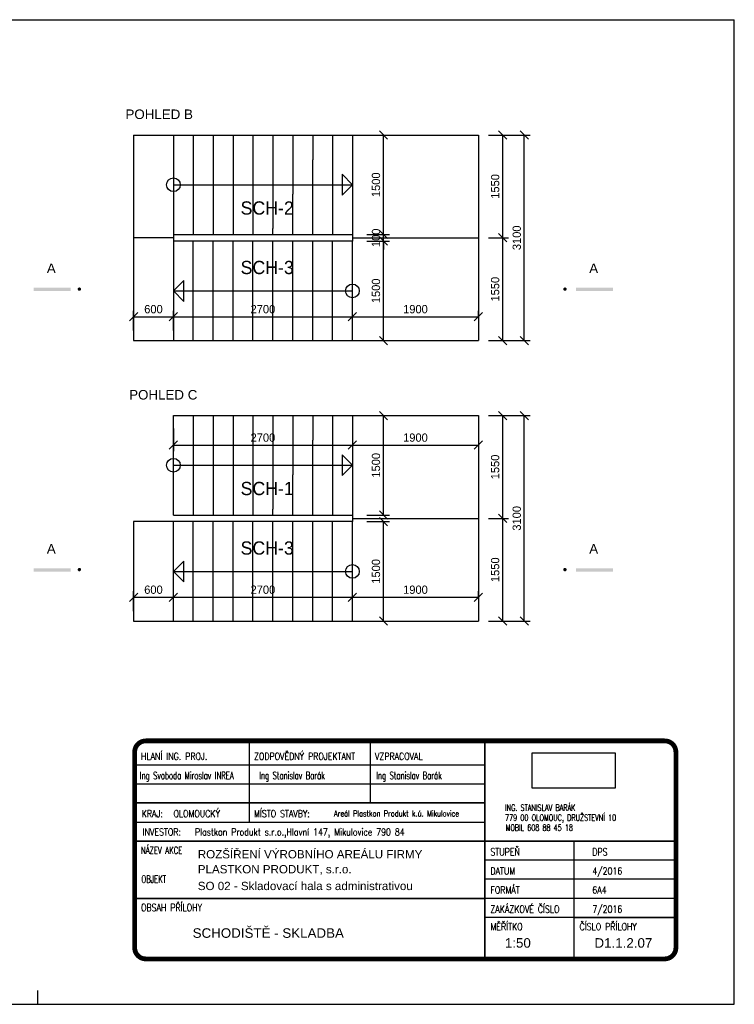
# Model space of a CAD drawing. Header units: millimetres. Extents: x 2448 to 23448, y -2597 to 12253.
# Tile 3 of 3: x 12674 to 23448, y -2597 to 12253. Entities that reach past the tile are written whole.
import ezdxf

# ---------------------------------------------------------------- set-up
doc = ezdxf.new("R2010")
doc.units = ezdxf.units.MM
doc.header["$LTSCALE"] = 25
doc.layers.add('CKSCHODY_PODROVINOU', color=7, linetype='Continuous', lineweight=25)
doc.layers.add('KOTY', color=4, linetype='Continuous')
doc.layers.add('POPIS', color=6, linetype='Continuous')
doc.styles.add('ARIAL', font='ARIAL.TTF', dxfattribs={"width": 0.75})
doc.styles.add('STATIKA', font='ROMANS.SHX')
doc.dimstyles.new('CADKON obrazky', dxfattribs={"dimscale": 50, "dimtxt": 2.5, "dimasz": 2.5, "dimexe": 1.8, "dimexo": 3, "dimgap": 1, "dimtad": 1, "dimdec": 0, "dimrnd": 1, "dimtxsty": 'Standard', "dimblk1": 'OBLIQUE', "dimblk2": 'OBLIQUE', "dimsah": 1, "dimcen": 2.5, "dimclrd": 256, "dimclre": 256, "dimclrt": 256, "dimadec": 1, "dimazin": 2, "dimtfac": 1, "dimtdec": 0, "dimtix": 1, "dimtmove": 2, "dimatfit": 3, "dimldrblk": 'OPEN30', "dimfxl": 0, "dimtolj": 1, "dimlwd": -1, "dimarcsym": 0})
picture_1 = doc.add_image_def('image1.jpg', size_in_pixel=(945, 405))

# ---------------------------------------------------------------- blocks, each defined once
blk = doc.blocks.new('A$C7C0A6E1A')
at = {"color": 7, "style": 'STATIKA'}
for s, width, p in [('ING. STANISLAV BARÁK', 0.7, (-38, 1206)), ('779 00 OLOMOUC, DRUŽSTEVNÍ 10', 0.7, (-38, 606)), ('MOBIL 608 88 45 18', 0.6, (-1, 0))]:
    blk.add_text(s, height=384, dxfattribs=dict(at, width=width)).set_placement(p)
image = blk.add_image(picture_1, insert=(1597, 2576), size_in_units=(5000, 2143))
image.dxf.flags = 7
blk = doc.blocks.new('_OBLIQUE')
at = {"color": 0, "linetype": 'ByBlock'}
blk.add_line((-0.5, -0.5), (0.5, 0.5), dxfattribs=at)
blk = doc.blocks.new('*D73')
at = {"layer": 'Defpoints', "color": 0}
for p in [(19591, 6282), (20281, 6282), (19591, 3182)]:
    blk.add_point(p, dxfattribs=at)
at = {"layer": 'KOTY', "lineweight": -2}
for p, q in [((20031, 6282), (20371, 6282)), ((20031, 3182), (20371, 3182))]:
    blk.add_line(p, q, dxfattribs=at)
at = {"layer": 'KOTY'}
blk.add_line((20281, 3182), (20281, 6282), dxfattribs=at)
at = {"layer": 'KOTY', "xscale": 125, "yscale": 125, "zscale": 125}
for p, rotation in [((20281, 6282), 90), ((20281, 3182), 270)]:
    blk.add_blockref('_OBLIQUE', p, dxfattribs=dict(at, rotation=rotation))
at = {"layer": 'KOTY', "insert": (20169, 4732), "char_height": 125, "attachment_point": 5, "rotation": 90}
blk.add_mtext('\\A1;3100', dxfattribs=at)
blk = doc.blocks.new('_Open30')
at = {"color": 0, "lineweight": -2}
for p, q in [((-1, 0.27), (0, 0)), ((0, 0), (-1, -0.27)), ((0, 0), (-1, 0))]:
    blk.add_line(p, q, dxfattribs=at)
blk = doc.blocks.new('*D74')
at = {"layer": 'Defpoints', "color": 0}
for p in [(19591, 4732), (19956, 4732), (19591, 3182)]:
    blk.add_point(p, dxfattribs=at)
at = {"layer": 'KOTY', "lineweight": -2}
for p, q in [((19741, 4732), (20046, 4732)), ((19741, 3182), (20046, 3182))]:
    blk.add_line(p, q, dxfattribs=at)
at = {"layer": 'KOTY'}
blk.add_line((19956, 3182), (19956, 4732), dxfattribs=at)
at = {"layer": 'KOTY', "xscale": 125, "yscale": 125, "zscale": 125}
for p, rotation in [((19956, 4732), 90), ((19956, 3182), 270)]:
    blk.add_blockref('_OBLIQUE', p, dxfattribs=dict(at, rotation=rotation))
at = {"layer": 'KOTY', "insert": (19843, 3957), "char_height": 125, "attachment_point": 5, "rotation": 90}
blk.add_mtext('\\A1;1550', dxfattribs=at)
blk = doc.blocks.new('*D75')
at = {"layer": 'Defpoints', "color": 0}
for p in [(19591, 6282), (19956, 6282), (19591, 4732)]:
    blk.add_point(p, dxfattribs=at)
at = {"layer": 'KOTY', "lineweight": -2}
for p, q in [((19741, 6282), (20046, 6282)), ((19741, 4732), (20046, 4732))]:
    blk.add_line(p, q, dxfattribs=at)
at = {"layer": 'KOTY'}
blk.add_line((19956, 4732), (19956, 6282), dxfattribs=at)
at = {"layer": 'KOTY', "xscale": 125, "yscale": 125, "zscale": 125}
for p, rotation in [((19956, 6282), 90), ((19956, 4732), 270)]:
    blk.add_blockref('_OBLIQUE', p, dxfattribs=dict(at, rotation=rotation))
at = {"layer": 'KOTY', "insert": (19843, 5507), "char_height": 125, "attachment_point": 5, "rotation": 90}
blk.add_mtext('\\A1;1550', dxfattribs=at)
blk = doc.blocks.new('*D78')
at = {"layer": 'Defpoints', "color": 0}
for p in [(19591, 10513), (19956, 10513), (19591, 8963)]:
    blk.add_point(p, dxfattribs=at)
at = {"layer": 'KOTY', "lineweight": -2}
for p, q in [((19741, 10513), (20046, 10513)), ((19741, 8963), (20046, 8963))]:
    blk.add_line(p, q, dxfattribs=at)
at = {"layer": 'KOTY'}
blk.add_line((19956, 8963), (19956, 10513), dxfattribs=at)
at = {"layer": 'KOTY', "xscale": 125, "yscale": 125, "zscale": 125}
for p, rotation in [((19956, 10513), 90), ((19956, 8963), 270)]:
    blk.add_blockref('_OBLIQUE', p, dxfattribs=dict(at, rotation=rotation))
at = {"layer": 'KOTY', "insert": (19843, 9738), "char_height": 125, "attachment_point": 5, "rotation": 90}
blk.add_mtext('\\A1;1550', dxfattribs=at)
blk = doc.blocks.new('*D77')
at = {"layer": 'Defpoints', "color": 0}
for p in [(19591, 8963), (19956, 8963), (19591, 7413)]:
    blk.add_point(p, dxfattribs=at)
at = {"layer": 'KOTY', "lineweight": -2}
for p, q in [((19741, 8963), (20046, 8963)), ((19741, 7413), (20046, 7413))]:
    blk.add_line(p, q, dxfattribs=at)
at = {"layer": 'KOTY'}
blk.add_line((19956, 7413), (19956, 8963), dxfattribs=at)
at = {"layer": 'KOTY', "xscale": 125, "yscale": 125, "zscale": 125}
for p, rotation in [((19956, 8963), 90), ((19956, 7413), 270)]:
    blk.add_blockref('_OBLIQUE', p, dxfattribs=dict(at, rotation=rotation))
at = {"layer": 'KOTY', "insert": (19843, 8188), "char_height": 125, "attachment_point": 5, "rotation": 90}
blk.add_mtext('\\A1;1550', dxfattribs=at)
blk = doc.blocks.new('*D76')
at = {"layer": 'Defpoints', "color": 0}
for p in [(19591, 10513), (20281, 10513), (19591, 7413)]:
    blk.add_point(p, dxfattribs=at)
at = {"layer": 'KOTY', "lineweight": -2}
for p, q in [((20031, 10513), (20371, 10513)), ((20031, 7413), (20371, 7413))]:
    blk.add_line(p, q, dxfattribs=at)
at = {"layer": 'KOTY'}
blk.add_line((20281, 7413), (20281, 10513), dxfattribs=at)
at = {"layer": 'KOTY', "xscale": 125, "yscale": 125, "zscale": 125}
for p, rotation in [((20281, 10513), 90), ((20281, 7413), 270)]:
    blk.add_blockref('_OBLIQUE', p, dxfattribs=dict(at, rotation=rotation))
at = {"layer": 'KOTY', "insert": (20169, 8963), "char_height": 125, "attachment_point": 5, "rotation": 90}
blk.add_mtext('\\A1;3100', dxfattribs=at)
blk = doc.blocks.new('*D79')
at = {"layer": 'Defpoints', "color": 0}
for p in [(14991, 7773), (14391, 7413), (14991, 7413)]:
    blk.add_point(p, dxfattribs=at)
at = {"layer": 'KOTY', "lineweight": -2}
for p, q in [((14391, 7563), (14391, 7863)), ((14991, 7563), (14991, 7863))]:
    blk.add_line(p, q, dxfattribs=at)
at = {"layer": 'KOTY'}
blk.add_line((14391, 7773), (14991, 7773), dxfattribs=at)
at = {"layer": 'KOTY', "xscale": 125, "yscale": 125, "zscale": 125, "rotation": 180}
blk.add_blockref('_OBLIQUE', (14391, 7773), dxfattribs=at)
at = {"layer": 'KOTY', "xscale": 125, "yscale": 125, "zscale": 125}
blk.add_blockref('_OBLIQUE', (14991, 7773), dxfattribs=at)
at = {"layer": 'KOTY', "insert": (14691, 7886), "char_height": 125, "attachment_point": 5}
blk.add_mtext('\\A1;600', dxfattribs=at)
blk = doc.blocks.new('*D80')
at = {"layer": 'Defpoints', "color": 0}
for p in [(17691, 7773), (17691, 7773), (14991, 7413)]:
    blk.add_point(p, dxfattribs=at)
at = {"layer": 'KOTY', "lineweight": -2}
for p, q in [((14991, 7563), (14991, 7863)), ((17691, 7773), (17691, 7863))]:
    blk.add_line(p, q, dxfattribs=at)
at = {"layer": 'KOTY'}
blk.add_line((14991, 7773), (17691, 7773), dxfattribs=at)
at = {"layer": 'KOTY', "xscale": 125, "yscale": 125, "zscale": 125, "rotation": 180}
blk.add_blockref('_OBLIQUE', (14991, 7773), dxfattribs=at)
at = {"layer": 'KOTY', "xscale": 125, "yscale": 125, "zscale": 125}
blk.add_blockref('_OBLIQUE', (17691, 7773), dxfattribs=at)
at = {"layer": 'KOTY', "insert": (16341, 7886), "char_height": 125, "attachment_point": 5}
blk.add_mtext('\\A1;2700', dxfattribs=at)
blk = doc.blocks.new('*D81')
at = {"layer": 'Defpoints', "color": 0}
for p in [(17691, 7773), (19591, 7773), (19591, 7773)]:
    blk.add_point(p, dxfattribs=at)
at = {"layer": 'KOTY', "lineweight": -2}
for p, q in [((17691, 7773), (17691, 7863)), ((19591, 7773), (19591, 7863))]:
    blk.add_line(p, q, dxfattribs=at)
at = {"layer": 'KOTY'}
blk.add_line((17691, 7773), (19591, 7773), dxfattribs=at)
at = {"layer": 'KOTY', "xscale": 125, "yscale": 125, "zscale": 125, "rotation": 180}
blk.add_blockref('_OBLIQUE', (17691, 7773), dxfattribs=at)
at = {"layer": 'KOTY', "xscale": 125, "yscale": 125, "zscale": 125}
blk.add_blockref('_OBLIQUE', (19591, 7773), dxfattribs=at)
at = {"layer": 'KOTY', "insert": (18641, 7886), "char_height": 125, "attachment_point": 5}
blk.add_mtext('\\A1;1900', dxfattribs=at)
blk = doc.blocks.new('*D82')
at = {"layer": 'Defpoints', "color": 0}
for p in [(17691, 8913), (18159, 8913), (17691, 7413)]:
    blk.add_point(p, dxfattribs=at)
at = {"layer": 'KOTY', "lineweight": -2}
for p, q in [((17909, 8913), (18249, 8913)), ((17909, 7413), (18249, 7413))]:
    blk.add_line(p, q, dxfattribs=at)
at = {"layer": 'KOTY'}
blk.add_line((18159, 7413), (18159, 8913), dxfattribs=at)
at = {"layer": 'KOTY', "xscale": 125, "yscale": 125, "zscale": 125}
for p, rotation in [((18159, 8913), 90), ((18159, 7413), 270)]:
    blk.add_blockref('_OBLIQUE', p, dxfattribs=dict(at, rotation=rotation))
at = {"layer": 'KOTY', "insert": (18046, 8163), "char_height": 125, "attachment_point": 5, "rotation": 90}
blk.add_mtext('\\A1;1500', dxfattribs=at)
blk = doc.blocks.new('*D83')
at = {"layer": 'Defpoints', "color": 0}
for p in [(17691, 9013), (17691, 8913), (18159, 9013)]:
    blk.add_point(p, dxfattribs=at)
at = {"layer": 'KOTY'}
for p, q in [((18159, 9013), (18159, 9138)), ((18159, 8913), (18159, 9013)), ((18159, 8913), (18159, 8788))]:
    blk.add_line(p, q, dxfattribs=at)
at = {"layer": 'KOTY', "lineweight": -2}
for p, q in [((17909, 9013), (18249, 9013)), ((17909, 8913), (18249, 8913))]:
    blk.add_line(p, q, dxfattribs=at)
at = {"layer": 'KOTY', "xscale": 125, "yscale": 125, "zscale": 125}
for p, rotation in [((18159, 9013), 270), ((18159, 8913), 90)]:
    blk.add_blockref('_OBLIQUE', p, dxfattribs=dict(at, rotation=rotation))
at = {"layer": 'KOTY', "insert": (18046, 8963), "char_height": 125, "attachment_point": 5, "rotation": 90}
blk.add_mtext('\\A1;100', dxfattribs=at)
blk = doc.blocks.new('*D84')
at = {"layer": 'Defpoints', "color": 0}
for p in [(17691, 10513), (18159, 10513), (17691, 9013)]:
    blk.add_point(p, dxfattribs=at)
at = {"layer": 'KOTY', "lineweight": -2}
for p, q in [((17909, 10513), (18249, 10513)), ((17909, 9013), (18249, 9013))]:
    blk.add_line(p, q, dxfattribs=at)
at = {"layer": 'KOTY'}
blk.add_line((18159, 9013), (18159, 10513), dxfattribs=at)
at = {"layer": 'KOTY', "xscale": 125, "yscale": 125, "zscale": 125}
for p, rotation in [((18159, 10513), 90), ((18159, 9013), 270)]:
    blk.add_blockref('_OBLIQUE', p, dxfattribs=dict(at, rotation=rotation))
at = {"layer": 'KOTY', "insert": (18046, 9763), "char_height": 125, "attachment_point": 5, "rotation": 90}
blk.add_mtext('\\A1;1500', dxfattribs=at)
blk = doc.blocks.new('*D86')
at = {"layer": 'Defpoints', "color": 0}
for p in [(17691, 6282), (18159, 6282), (17691, 4782)]:
    blk.add_point(p, dxfattribs=at)
at = {"layer": 'KOTY', "lineweight": -2}
for p, q in [((17909, 6282), (18249, 6282)), ((17909, 4782), (18249, 4782))]:
    blk.add_line(p, q, dxfattribs=at)
at = {"layer": 'KOTY'}
blk.add_line((18159, 4782), (18159, 6282), dxfattribs=at)
at = {"layer": 'KOTY', "xscale": 125, "yscale": 125, "zscale": 125}
for p, rotation in [((18159, 6282), 90), ((18159, 4782), 270)]:
    blk.add_blockref('_OBLIQUE', p, dxfattribs=dict(at, rotation=rotation))
at = {"layer": 'KOTY', "insert": (18046, 5532), "char_height": 125, "attachment_point": 5, "rotation": 90}
blk.add_mtext('\\A1;1500', dxfattribs=at)
blk = doc.blocks.new('*D85')
at = {"layer": 'Defpoints', "color": 0}
for p in [(17691, 4682), (18159, 4682), (17691, 3182)]:
    blk.add_point(p, dxfattribs=at)
at = {"layer": 'KOTY', "lineweight": -2}
for p, q in [((17909, 4682), (18249, 4682)), ((17909, 3182), (18249, 3182))]:
    blk.add_line(p, q, dxfattribs=at)
at = {"layer": 'KOTY'}
blk.add_line((18159, 3182), (18159, 4682), dxfattribs=at)
at = {"layer": 'KOTY', "xscale": 125, "yscale": 125, "zscale": 125}
for p, rotation in [((18159, 4682), 90), ((18159, 3182), 270)]:
    blk.add_blockref('_OBLIQUE', p, dxfattribs=dict(at, rotation=rotation))
at = {"layer": 'KOTY', "insert": (18046, 3932), "char_height": 125, "attachment_point": 5, "rotation": 90}
blk.add_mtext('\\A1;1500', dxfattribs=at)
blk = doc.blocks.new('*D87')
at = {"layer": 'Defpoints', "color": 0}
for p in [(14991, 6282), (17691, 6282), (17691, 5836)]:
    blk.add_point(p, dxfattribs=at)
at = {"layer": 'KOTY', "lineweight": -2}
for p, q in [((14991, 6086), (14991, 5746)), ((17691, 6086), (17691, 5746))]:
    blk.add_line(p, q, dxfattribs=at)
at = {"layer": 'KOTY'}
blk.add_line((14991, 5836), (17691, 5836), dxfattribs=at)
at = {"layer": 'KOTY', "xscale": 125, "yscale": 125, "zscale": 125, "rotation": 180}
blk.add_blockref('_OBLIQUE', (14991, 5836), dxfattribs=at)
at = {"layer": 'KOTY', "xscale": 125, "yscale": 125, "zscale": 125}
blk.add_blockref('_OBLIQUE', (17691, 5836), dxfattribs=at)
at = {"layer": 'KOTY', "insert": (16341, 5949), "char_height": 125, "attachment_point": 5}
blk.add_mtext('\\A1;2700', dxfattribs=at)
blk = doc.blocks.new('*D88')
at = {"layer": 'Defpoints', "color": 0}
for p in [(17691, 6282), (19591, 6282), (19591, 5836)]:
    blk.add_point(p, dxfattribs=at)
at = {"layer": 'KOTY', "lineweight": -2}
for p, q in [((17691, 6086), (17691, 5746)), ((19591, 6086), (19591, 5746))]:
    blk.add_line(p, q, dxfattribs=at)
at = {"layer": 'KOTY'}
blk.add_line((17691, 5836), (19591, 5836), dxfattribs=at)
at = {"layer": 'KOTY', "xscale": 125, "yscale": 125, "zscale": 125, "rotation": 180}
blk.add_blockref('_OBLIQUE', (17691, 5836), dxfattribs=at)
at = {"layer": 'KOTY', "xscale": 125, "yscale": 125, "zscale": 125}
blk.add_blockref('_OBLIQUE', (19591, 5836), dxfattribs=at)
at = {"layer": 'KOTY', "insert": (18641, 5949), "char_height": 125, "attachment_point": 5}
blk.add_mtext('\\A1;1900', dxfattribs=at)
blk = doc.blocks.new('*D91')
at = {"layer": 'Defpoints', "color": 0}
for p in [(17691, 3542), (19591, 3542), (19591, 3542)]:
    blk.add_point(p, dxfattribs=at)
at = {"layer": 'KOTY', "lineweight": -2}
for p, q in [((17691, 3542), (17691, 3632)), ((19591, 3542), (19591, 3632))]:
    blk.add_line(p, q, dxfattribs=at)
at = {"layer": 'KOTY'}
blk.add_line((17691, 3542), (19591, 3542), dxfattribs=at)
at = {"layer": 'KOTY', "xscale": 125, "yscale": 125, "zscale": 125, "rotation": 180}
blk.add_blockref('_OBLIQUE', (17691, 3542), dxfattribs=at)
at = {"layer": 'KOTY', "xscale": 125, "yscale": 125, "zscale": 125}
blk.add_blockref('_OBLIQUE', (19591, 3542), dxfattribs=at)
at = {"layer": 'KOTY', "insert": (18641, 3655), "char_height": 125, "attachment_point": 5}
blk.add_mtext('\\A1;1900', dxfattribs=at)
blk = doc.blocks.new('*D90')
at = {"layer": 'Defpoints', "color": 0}
for p in [(17691, 3542), (17691, 3542), (14991, 3182)]:
    blk.add_point(p, dxfattribs=at)
at = {"layer": 'KOTY', "lineweight": -2}
for p, q in [((14991, 3332), (14991, 3632)), ((17691, 3542), (17691, 3632))]:
    blk.add_line(p, q, dxfattribs=at)
at = {"layer": 'KOTY'}
blk.add_line((14991, 3542), (17691, 3542), dxfattribs=at)
at = {"layer": 'KOTY', "xscale": 125, "yscale": 125, "zscale": 125, "rotation": 180}
blk.add_blockref('_OBLIQUE', (14991, 3542), dxfattribs=at)
at = {"layer": 'KOTY', "xscale": 125, "yscale": 125, "zscale": 125}
blk.add_blockref('_OBLIQUE', (17691, 3542), dxfattribs=at)
at = {"layer": 'KOTY', "insert": (16341, 3655), "char_height": 125, "attachment_point": 5}
blk.add_mtext('\\A1;2700', dxfattribs=at)
blk = doc.blocks.new('*D89')
at = {"layer": 'Defpoints', "color": 0}
for p in [(14991, 3542), (14391, 3182), (14991, 3182)]:
    blk.add_point(p, dxfattribs=at)
at = {"layer": 'KOTY', "lineweight": -2}
for p, q in [((14391, 3332), (14391, 3632)), ((14991, 3332), (14991, 3632))]:
    blk.add_line(p, q, dxfattribs=at)
at = {"layer": 'KOTY'}
blk.add_line((14391, 3542), (14991, 3542), dxfattribs=at)
at = {"layer": 'KOTY', "xscale": 125, "yscale": 125, "zscale": 125, "rotation": 180}
blk.add_blockref('_OBLIQUE', (14391, 3542), dxfattribs=at)
at = {"layer": 'KOTY', "xscale": 125, "yscale": 125, "zscale": 125}
blk.add_blockref('_OBLIQUE', (14991, 3542), dxfattribs=at)
at = {"layer": 'KOTY', "insert": (14691, 3655), "char_height": 125, "attachment_point": 5}
blk.add_mtext('\\A1;600', dxfattribs=at)

msp = doc.modelspace()

# ---------------------------------------------------------------- linework, layer by layer
for p, q in [((17690.9, 9764.1), (17534, 9921)), ((17534, 9921), (17534, 9607.2)), ((14991.4, 9762.8), (17691.4, 9762.8)), ((17690.9, 9764.1), (17534, 9607.2)), ((14991.9, 8161.4), (15148.8, 8318.3)), ((15148.8, 8004.6), (15148.8, 8318.3)), ((14991.4, 8162.8), (17691.4, 8162.8)), ((14991.9, 8161.4), (15148.8, 8004.6)), ((17534, 5690.2), (17534, 5376.4)), ((17690.9, 5533.3), (17534, 5690.2)), ((14991.4, 5532), (17691.4, 5532)), ((17690.9, 5533.3), (17534, 5376.4)), ((14991.9, 3930.6), (15148.8, 4087.5)), ((15148.8, 3773.7), (15148.8, 4087.5)), ((14991.4, 3932), (17691.4, 3932)), ((14991.9, 3930.6), (15148.8, 3773.7)), ((21031.7, -1288.6), (19687.7, -1288.6))]:
    msp.add_line(p, q)
at = {"color": 7}
for p, q in [((16135.6, 1351.5), (16135.6, 439.5)), ((17959.6, 1351.5), (17959.6, 439.5)), ((14431.3, 1015.5), (19687.7, 1015.5)), ((14431.3, 727.5), (19687.7, 727.5)), ((16135.6, 439.5), (16135.6, 151.5)), ((14407.7, 151.5), (19687.7, 151.5)), ((21031.7, -1288.6), (21031.7, -136.5)), ((21031.7, -1288.6), (21031.7, -136.5)), ((22567.7, -424.5), (19687.6, -424.5)), ((22567.7, -712.5), (19687.7, -712.5)), ((22567.7, -1000.5), (19687.7, -1000.5))]:
    msp.add_line(p, q, dxfattribs=at)
at = {"color": 2, "const_width": 72}
msp.add_lwpolyline([(14407.7, 1207.5), (14407.7, -1744.5, 0.4142136), (14575.7, -1912.5), (22399.7, -1912.5, 0.4142136), (22567.7, -1744.5), (22567.7, 1207.5, 0.4142136), (22399.7, 1375.5), (14575.7, 1375.5, 0.4142136)], format="xyb", close=True, dxfattribs=at)
at = {"color": 2, "const_width": 24}
for points in [[(14407.6, -136.5), (19687.6, -136.5), (19687.6, 1375.5)], [(14407.7, 439.5), (19687.7, 439.5)], [(19687.7, -1912.5), (19687.6, -136.5), (22567.7, -136.5)], [(19687.7, -1000.5), (14407.7, -1000.2)], [(22567.7, -1288.5), (21031.7, -1288.6), (21031.6, -1912.5)]]:
    msp.add_lwpolyline(points, dxfattribs=at)
for centre in [(14991.4, 9762.8), (17691.4, 8162.8), (14991.4, 5532), (17691.4, 3932)]:
    msp.add_circle(centre, 103.1)
at = {"layer": 'CKSCHODY_PODROVINOU'}
for p, q in [((14391.4, 10512.8), (14391.4, 7412.8)), ((14391.4, 10512.8), (19591.4, 10512.8)), ((14991.4, 10512.8), (14991.3, 7412.8)), ((15291.4, 10512.8), (15291.4, 9012.8)), ((15591.4, 10512.8), (15591.4, 9012.8)), ((15891.4, 10512.8), (15891.4, 9012.8)), ((16191.4, 10512.8), (16191.4, 9012.8)), ((16491.4, 10512.8), (16491.4, 9101.5)), ((16791.4, 10512.8), (16791.4, 9621.1)), ((17091.4, 10512.8), (17091.4, 10140.7)), ((17391.4, 10512.8), (17391.4, 9012.8)), ((17691.4, 10512.8), (17691.4, 9012.8)), ((17691.4, 10512.8), (17691.4, 9012.8)), ((19591.4, 10512.8), (19591.4, 7412.8)), ((17091.4, 9012.8), (17091.4, 10140.7)), ((16791.4, 9012.8), (16791.4, 9621.1)), ((16491.4, 9012.8), (16491.4, 9101.5)), ((14991.4, 8962.8), (14391.4, 8962.8)), ((14991.4, 9012.8), (14991.4, 9012.8)), ((14991.4, 9012.8), (14991.4, 9012.8)), ((14991.4, 9012.8), (17691.4, 9012.8)), ((17691.4, 8912.8), (14991.4, 8912.8)), ((14991.4, 8912.8), (14991.4, 8912.8)), ((15291.4, 7412.8), (15291.4, 8912.8)), ((15591.4, 7412.8), (15591.4, 8912.8)), ((15891.4, 7412.8), (15891.4, 8912.8)), ((16191.4, 7412.8), (16191.4, 8912.8)), ((16491.4, 7412.8), (16491.4, 8912.8)), ((16791.4, 7412.8), (16791.4, 8912.8)), ((17091.4, 7412.8), (17091.4, 8912.8)), ((17391.4, 7412.8), (17391.4, 8912.8)), ((17691.4, 9012.8), (17691.4, 8912.8)), ((17691.4, 8962.8), (19591.4, 8962.8)), ((17691.4, 7412.8), (17691.4, 8912.8)), ((17691.4, 7412.8), (17691.4, 8912.8)), ((14391.4, 7412.8), (19591.4, 7412.8)), ((14991.4, 7412.8), (14991.4, 7412.8)), ((14991.4, 6282), (19591.4, 6282)), ((14991.4, 4782), (14991.4, 6282)), ((15291.4, 6282), (15291.4, 4782)), ((15591.4, 6282), (15591.4, 4782)), ((15891.4, 6282), (15891.4, 4782)), ((16191.4, 6282), (16191.4, 4782)), ((16491.4, 6282), (16491.4, 4870.6)), ((16791.4, 6282), (16791.4, 5390.2)), ((17091.4, 6282), (17091.4, 5909.9)), ((17391.4, 6282), (17391.4, 4782)), ((17691.4, 6282), (17691.4, 4782)), ((17691.4, 6282), (17691.4, 4782)), ((19591.4, 6282), (19591.4, 3182)), ((17091.4, 4782), (17091.4, 5909.9)), ((16791.4, 4782), (16791.4, 5390.2)), ((14991.4, 4782), (14991.4, 4782)), ((14991.4, 4782), (14991.4, 4782)), ((14991.4, 4782), (17691.4, 4782)), ((16491.4, 4782), (16491.4, 4870.6)), ((17691.4, 4782), (17691.4, 4682)), ((14391.4, 4682), (14391.4, 3182)), ((17691.4, 4682), (14391.4, 4682)), ((14991.4, 3182), (14991.4, 4682)), ((14991.4, 4682), (14991.4, 4682)), ((15291.4, 3182), (15291.4, 4682)), ((15591.4, 3182), (15591.4, 4682)), ((15891.4, 3182), (15891.4, 4682)), ((16191.4, 3182), (16191.4, 4682)), ((16491.4, 3182), (16491.4, 4682)), ((16791.4, 3182), (16791.4, 4682)), ((17091.4, 3182), (17091.4, 4682)), ((17391.4, 3182), (17391.4, 4682)), ((17691.4, 4732), (19591.4, 4732)), ((17691.4, 3182), (17691.4, 4682)), ((17691.4, 3182), (17691.4, 4682)), ((14391.4, 3182), (19591.4, 3182)), ((14991.4, 3182), (14991.4, 3182))]:
    msp.add_line(p, q, dxfattribs=at)
at = {"layer": 'KOTY'}
for p, q in [((2448.3, 12252.6), (23448.3, 12252.6)), ((23448.3, -2597.4), (23448.3, 12252.6)), ((12948.3, -2597.4), (12948.3, -2387.5)), ((2448.3, -2597.4), (23448.3, -2597.4))]:
    msp.add_line(p, q, dxfattribs=at)
at = {"layer": 'POPIS', "const_width": 25}
for points in [[(13561.5, 8189.4, 1), (13586.5, 8189.4, 1)], [(20882.6, 8189.4, 1), (20907.6, 8189.4, 1)], [(13561.5, 3958.6, 1), (13586.5, 3958.6, 1)], [(20882.6, 3958.6, 1), (20907.6, 3958.6, 1)]]:
    msp.add_lwpolyline(points, format="xyb", close=True, dxfattribs=at)
at = {"layer": 'POPIS'}
for points in [[(12884.3, 8210.9), (12884.3, 8160.9), (13441.7, 8210.9), (13441.7, 8160.9)], [(21061.9, 8210.9), (21061.9, 8160.9), (21619.3, 8210.9), (21619.3, 8160.9)], [(12884.3, 3980.1), (12884.3, 3930.1), (13441.7, 3980.1), (13441.7, 3930.1)], [(21061.9, 3980.1), (21061.9, 3930.1), (21619.3, 3980.1), (21619.3, 3930.1)]]:
    msp.add_trace(points, dxfattribs=at)

# ---------------------------------------------------------------- block references
at = {"layer": 'POPIS', "xscale": 0.25, "yscale": 0.25, "zscale": 0.25}
msp.add_blockref('A$C7C0A6E1A', (20001.3, 17.8), dxfattribs=at)

# ---------------------------------------------------------------- texts
at = {"color": 2, "style": 'STATIKA'}
for s, width, p in [('HLANÍ ING. PROJ.', 0.8, (14503.3, 1087.5)), ('ZODPOVĚDNÝ PROJEKTANT', 0.8, (16207.6, 1087.5)), ('VZPRACOVAL', 0.8, (18031.6, 1087.5)), ('Ing Svoboda Miroslav INREA', 0.7, (14484.5, 799.5)), ('Ing Stanislav Barák', 0.7, (16286.8, 799.5)), ('Ing Stanislav Barák', 0.7, (18050.1, 799.5)), ('KRAJ:', 0.8, (14514.4, 223.5)), ('MÍSTO STAVBY:', 0.8, (16207.6, 223.5)), ('INVESTOR:', 0.8, (14527.6, -52.5)), ('Plastkon Produkt s.r.o.,Hlavní 147, Mikulovice 790 84', 0.8, (15316.2, -52.5)), ('NÁZEV AKCE', 0.7, (14503.6, -328.5)), ('STUPEŇ', 0.8, (19771.6, -352.5)), ('DPS', 0.8, (21307.7, -352.5)), ('DATUM', 0.8, (19771.7, -640.5)), ('OBJEKT', 0.7, (14509.9, -763.6)), ('FORMÁT', 0.8, (19771.7, -928.5)), ('OBSAH PŘÍLOHY', 0.8, (14503.7, -1192.2)), ('ZAKÁZKOVÉ ČÍSLO', 0.8, (19771.7, -1216.6)), ('MĚŘÍTKO', 0.8, (19771.7, -1480.6)), ('ČÍSLO PŘÍLOHY', 0.8, (21115.7, -1480.6))]:
    msp.add_text(s, height=108, dxfattribs=dict(at, width=width)).set_placement(p)
at = {"color": 2, "style": 'STATIKA', "width": 0.8}
for s, height, p in [('OLOMOUCKÝ', 108, (14993.2, 223.5)), ('Areál Plastkon Produkt k.ú. Mikulovice', 86.4, (17413.1, 236.9)), ('4/2016', 108, (21307.7, -640.5)), ('6A4', 108, (21307.7, -928.5)), ('7/2016', 108, (21307.7, -1216.5))]:
    msp.add_text(s, height=height, rotation=0, dxfattribs=at).set_placement(p)
at = {"layer": 'POPIS', "color": 6, "style": 'ARIAL'}
for s, height, p in [('POHLED B', 144, (14269.2, 10754.4)), ('A', 144, (13083.5, 8431)), ('A', 144, (21261.1, 8431)), ('POHLED C', 144, (14324.7, 6523.6)), ('A', 144, (13083.5, 4200.2)), ('A', 144, (21261.1, 4200.2)), ('ROZŠÍŘENÍ VÝROBNÍHO AREÁLU FIRMY', 125, (15359.6, -396.5)), ('SCHODIŠTĚ - SKLADBA', 144, (15281.9, -1594.7)), ('1:50', 144, (19989.1, -1743.7)), ('D1.1.2.07', 144, (21340.4, -1743.7))]:
    msp.add_text(s, height=height, rotation=0, dxfattribs=at).set_placement(p)
at = {"layer": 'POPIS'}
for s, p in [('SCH-2', (16004.7, 9312.8)), ('SCH-3', (16004.7, 8415.2)), ('SCH-1', (16004.7, 5081.9)), ('SCH-3', (16004.7, 4184.4))]:
    msp.add_text(s, height=200, dxfattribs=at).set_placement(p)
at = {"layer": 'POPIS', "color": 6, "style": 'ARIAL'}
for s, p in [('PLASTKON PRODUKT, s.r.o.', (15359.6, -622.6)), ('SO 02 - Skladovací hala s administrativou', (15359.6, -874.9))]:
    msp.add_text(s, height=125, dxfattribs=at).set_placement(p)

# ---------------------------------------------------------------- dimensions: what is measured, and where the dimension line sits
at = {"layer": 'KOTY'}
for base, p1, p2, picture, middle in [((18158.8, 10512.8), (17691.4, 9012.8), (17691.4, 10512.8), '*D84', (18046.3, 9762.8)), ((19955.9, 10512.8), (19591.4, 8962.8), (19591.4, 10512.8), '*D78', (19843.4, 9737.8)), ((20281.2, 10512.8), (19591.4, 7412.8), (19591.4, 10512.8), '*D76', (20168.7, 8962.8)), ((18158.8, 9012.8), (17691.4, 8912.8), (17691.4, 9012.8), '*D83', (18046.3, 8962.8)), ((18158.8, 8912.8), (17691.4, 7412.8), (17691.4, 8912.8), '*D82', (18046.3, 8162.8)), ((19955.9, 8962.8), (19591.4, 7412.8), (19591.4, 8962.8), '*D77', (19843.4, 8187.8)), ((18158.8, 6282), (17691.4, 4782), (17691.4, 6282), '*D86', (18046.3, 5532)), ((20281.2, 6282), (19591.4, 3182), (19591.4, 6282), '*D73', (20168.7, 4732)), ((19955.9, 6282), (19591.4, 4732), (19591.4, 6282), '*D75', (19843.4, 5507)), ((19955.9, 4732), (19591.4, 3182), (19591.4, 4732), '*D74', (19843.4, 3957)), ((18158.8, 4682), (17691.4, 3182), (17691.4, 4682), '*D85', (18046.3, 3932))]:
    dim = msp.add_linear_dim(base=base, p1=p1, p2=p2, angle=90, dimstyle='CADKON obrazky', dxfattribs=at)
    dim.commit()
    dim.dimension.update_dxf_attribs({"geometry": picture, "text_midpoint": middle})
for base, p1, p2, picture, middle in [((14991.3, 7773.1), (14391.4, 7412.8), (14991.3, 7412.8), '*D79', (14691.4, 7885.6)), ((17691.4, 7773.1), (14991.3, 7412.8), (17691.4, 7773.1), '*D80', (16341.4, 7885.6)), ((19591.4, 7773.1), (17691.4, 7773.1), (19591.4, 7773.1), '*D81', (18641.4, 7885.6)), ((17691.4, 5836.1), (14991.4, 6282), (17691.4, 6282), '*D87', (16341.4, 5948.6)), ((19591.4, 5836.1), (17691.4, 6282), (19591.4, 6282), '*D88', (18641.4, 5948.6)), ((14991.3, 3542.3), (14391.4, 3182), (14991.3, 3182), '*D89', (14691.4, 3654.8)), ((17691.4, 3542.3), (14991.3, 3182), (17691.4, 3542.3), '*D90', (16341.4, 3654.8)), ((19591.4, 3542.3), (17691.4, 3542.3), (19591.4, 3542.3), '*D91', (18641.4, 3654.8))]:
    dim = msp.add_linear_dim(base=base, p1=p1, p2=p2, dimstyle='CADKON obrazky', dxfattribs=at)
    dim.commit()
    dim.dimension.update_dxf_attribs({"geometry": picture, "text_midpoint": middle})

doc.saveas('drawing.dxf')
